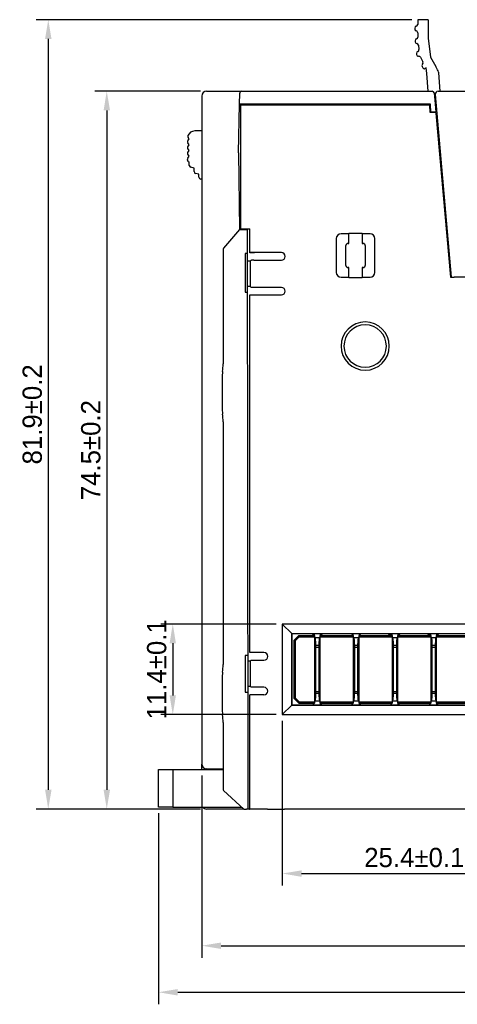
# Model space of a CAD drawing. Header units: millimetres. Extents: x 0 to 427, y 0 to 299.
# Tile 13 of 39: x 76 to 121, y 90 to 192. Entities that reach past the tile are written whole.
import ezdxf

# ---------------------------------------------------------------- set-up
doc = ezdxf.new("R2010")
doc.units = ezdxf.units.MM
doc.header["$LTSCALE"] = 23.1
doc.header["$MEASUREMENT"] = 0
doc.header["$PDSIZE"] = -5
doc.layers.add('IQC尺寸', color=3, linetype='Continuous', lineweight=18)
doc.layers.add('Layer0000', color=7, linetype='Continuous', lineweight=25)
doc.dimstyles.new('+-0.05', dxfattribs={"dimtxt": 2, "dimasz": 2, "dimexe": 1.25, "dimexo": 0.625, "dimtad": 1, "dimdsep": 46, "dimtxsty": 'Standard', "dimcen": 1.5, "dimdle": 4, "dimadec": 0, "dimazin": 0, "dimtol": 1, "dimtp": 0.05, "dimtm": 0.05, "dimtfac": 1, "dimtmove": 0, "dimatfit": 3, "dimfxl": 1, "dimtolj": 1, "dimarcsym": 0})

# ---------------------------------------------------------------- blocks, each defined once
blk = doc.blocks.new('*D24')
at = {"layer": 'Defpoints', "color": 0}
for p in [(94.98, 184.48), (84.62, 109.98), (94.98, 109.98)]:
    blk.add_point(p, dxfattribs=at)
at = {"layer": 'IQC尺寸', "color": 0, "lineweight": -2}
for p, q in [((94.36, 184.48), (83.37, 184.48)), ((84.62, 182.48), (84.62, 111.98)), ((94.36, 109.98), (83.37, 109.98))]:
    blk.add_line(p, q, dxfattribs=at)
at = {"layer": 'IQC尺寸', "color": 0}
for points in [[(84.96, 182.48), (84.29, 182.48), (84.62, 184.48)], [(84.29, 111.98), (84.96, 111.98), (84.62, 109.98)]]:
    blk.add_solid(points, dxfattribs=at)
at = {"layer": 'IQC尺寸', "color": 0, "insert": (82.97, 147.23), "char_height": 2, "attachment_point": 5, "rotation": 90}
blk.add_mtext('\\A1;74.5%%p0.2', dxfattribs=at)
blk = doc.blocks.new('*D25')
at = {"layer": 'Defpoints', "color": 0}
for p in [(102.83, 129.18), (91.47, 119.78), (102.83, 119.78)]:
    blk.add_point(p, dxfattribs=at)
at = {"layer": 'IQC尺寸', "color": 0, "lineweight": -2}
for p, q in [((102.21, 129.18), (90.22, 129.18)), ((91.47, 127.18), (91.47, 121.78)), ((102.21, 119.78), (90.22, 119.78))]:
    blk.add_line(p, q, dxfattribs=at)
at = {"layer": 'IQC尺寸', "color": 0}
for points in [[(91.8, 127.18), (91.14, 127.18), (91.47, 129.18)], [(91.14, 121.78), (91.8, 121.78), (91.47, 119.78)]]:
    blk.add_solid(points, dxfattribs=at)
at = {"layer": 'IQC尺寸', "color": 0, "insert": (89.81, 124.48), "char_height": 2, "attachment_point": 5, "rotation": 90}
blk.add_mtext('\\A1;11.4%%p0.1', dxfattribs=at)
blk = doc.blocks.new('*D26')
at = {"layer": 'Defpoints', "color": 0}
for p in [(102.83, 119.78), (130.23, 119.78), (130.23, 103.29)]:
    blk.add_point(p, dxfattribs=at)
at = {"layer": 'IQC尺寸', "color": 0, "lineweight": -2}
for p, q in [((102.83, 119.15), (102.83, 102.04)), ((130.23, 119.15), (130.23, 102.04)), ((104.83, 103.29), (128.23, 103.29))]:
    blk.add_line(p, q, dxfattribs=at)
at = {"layer": 'IQC尺寸', "color": 0}
for points in [[(104.83, 103.62), (104.83, 102.95), (102.83, 103.29)], [(128.23, 102.95), (128.23, 103.62), (130.23, 103.29)]]:
    blk.add_solid(points, dxfattribs=at)
at = {"layer": 'IQC尺寸', "color": 0, "insert": (116.53, 104.94), "char_height": 2, "attachment_point": 5}
blk.add_mtext('\\A1;25.4%%p0.1', dxfattribs=at)
blk = doc.blocks.new('*D27')
at = {"layer": 'Defpoints', "color": 0}
for p in [(94.48, 114.09), (194.48, 110.53), (194.48, 95.8)]:
    blk.add_point(p, dxfattribs=at)
at = {"layer": 'IQC尺寸', "color": 0, "lineweight": -2}
for p, q in [((94.48, 113.46), (94.48, 94.55)), ((194.48, 109.9), (194.48, 94.55)), ((96.48, 95.8), (192.48, 95.8))]:
    blk.add_line(p, q, dxfattribs=at)
at = {"layer": 'IQC尺寸', "color": 0}
for points in [[(96.48, 96.13), (96.48, 95.46), (94.48, 95.8)], [(192.48, 95.46), (192.48, 96.13), (194.48, 95.8)]]:
    blk.add_solid(points, dxfattribs=at)
at = {"layer": 'IQC尺寸', "color": 0, "insert": (144.48, 97.45), "char_height": 2, "attachment_point": 5}
blk.add_mtext('\\A1;100%%p0.2', dxfattribs=at)
blk = doc.blocks.new('*D33')
at = {"layer": 'Defpoints', "color": 0}
for p in [(116.88, 191.9), (78.55, 109.98), (94.98, 109.98)]:
    blk.add_point(p, dxfattribs=at)
at = {"layer": 'IQC尺寸', "color": 0, "lineweight": -2}
for p, q in [((116.26, 191.9), (77.3, 191.9)), ((78.55, 189.9), (78.55, 111.98)), ((94.36, 109.98), (77.3, 109.98))]:
    blk.add_line(p, q, dxfattribs=at)
at = {"layer": 'IQC尺寸', "color": 0}
for points in [[(78.89, 189.9), (78.22, 189.9), (78.55, 191.9)], [(78.22, 111.98), (78.89, 111.98), (78.55, 109.98)]]:
    blk.add_solid(points, dxfattribs=at)
at = {"layer": 'IQC尺寸', "color": 0, "insert": (76.9, 150.94), "char_height": 2, "attachment_point": 5, "rotation": 90}
blk.add_mtext('\\A1;81.9%%p0.2', dxfattribs=at)
blk = doc.blocks.new('*D34')
at = {"layer": 'Defpoints', "color": 0}
for p in [(195.98, 164.08), (89.98, 110.19), (195.98, 90.97)]:
    blk.add_point(p, dxfattribs=at)
at = {"layer": 'IQC尺寸', "color": 0, "lineweight": -2}
for p, q in [((195.98, 163.45), (195.98, 89.72)), ((89.98, 109.56), (89.98, 89.72)), ((91.98, 90.97), (193.98, 90.97))]:
    blk.add_line(p, q, dxfattribs=at)
at = {"layer": 'IQC尺寸', "color": 0}
for points in [[(91.98, 91.3), (91.98, 90.63), (89.98, 90.97)], [(193.98, 90.63), (193.98, 91.3), (195.98, 90.97)]]:
    blk.add_solid(points, dxfattribs=at)
at = {"layer": 'IQC尺寸', "color": 0, "insert": (142.98, 92.62), "char_height": 2, "attachment_point": 5}
blk.add_mtext('\\A1;106%%p0.2', dxfattribs=at)

msp = doc.modelspace()

# ---------------------------------------------------------------- linework, layer by layer
at = {"layer": 'Layer0000', "color": 7, "linetype": 'Continuous', "lineweight": 25}
for p, q in [((116.882, 191.4), (116.883, 191.416)), ((117.319, 191.9), (116.883, 191.9)), ((116.883, 191.9), (116.883, 191.416)), ((117.975, 191.9), (117.319, 191.9)), ((117.975, 191.9), (117.975, 191.4)), ((117.975, 191.4), (117.975, 190)), ((116.583, 191.029), (116.583, 190.929)), ((116.883, 190.541), (116.883, 190.1)), ((116.606, 189.697), (116.617, 189.598)), ((116.959, 189.248), (117.012, 188.813)), ((117.975, 190), (118.218, 188.015)), ((116.762, 188.392), (116.774, 188.293)), ((117.16, 188.012), (117.429, 187.516)), ((117.35, 187.033), (117.427, 186.889)), ((118.218, 188.015), (118.756, 187.049)), ((118.95, 186.701), (118.756, 187.049)), ((117.762, 186.9), (117.63, 186.829)), ((117.816, 186.3), (117.762, 186.9)), ((117.977, 184.478), (117.816, 186.3)), ((119.024, 186.455), (119.029, 186.4)), ((119.029, 186.4), (119.178, 184.478)), ((94.484, 183.978), (94.484, 114.653)), ((94.984, 184.478), (98.624, 184.478)), ((98.384, 183.141), (98.424, 184.285)), ((98.624, 184.478), (118.367, 184.478)), ((118.39, 184.478), (118.367, 184.478)), ((118.589, 184.295), (118.687, 183.178)), ((118.703, 184.152), (120.363, 165.178)), ((119.002, 184.478), (189.848, 184.478)), ((98.297, 178.078), (98.384, 183.141)), ((98.384, 183.141), (98.469, 183.137)), ((118.216, 183.137), (98.469, 183.137)), ((98.501, 183.019), (98.498, 183.008)), ((98.498, 183.008), (98.498, 177.694)), ((118.147, 183.028), (99.001, 183.028)), ((118.182, 182.268), (118.147, 183.028)), ((118.253, 182.318), (118.216, 183.137)), ((118.687, 183.178), (118.757, 182.318)), ((118.268, 182.268), (118.182, 182.268)), ((118.757, 182.318), (118.253, 182.318)), ((118.772, 182.242), (118.78, 182.2)), ((118.78, 182.2), (120.269, 165.174)), ((94.484, 180.376), (93.745, 180.35)), ((93.017, 179.317), (93.184, 179.526)), ((93.184, 178.926), (93.017, 179.135)), ((93.017, 178.717), (93.184, 178.926)), ((93.184, 179.526), (93.069, 179.669)), ((119.159, 178.938), (119.065, 178.938)), ((93.184, 178.326), (93.017, 178.535)), ((93.017, 178.117), (93.184, 178.326)), ((93.184, 177.726), (93.017, 177.935)), ((98.297, 178.078), (98.384, 170.141)), ((119.112, 178.395), (119.207, 178.395)), ((119.16, 177.853), (119.254, 177.853)), ((92.984, 177.329), (92.984, 177.405)), ((93.028, 177.53), (93.184, 177.726)), ((93.184, 177.122), (93.132, 177.136)), ((93.184, 176.775), (93.184, 177.122)), ((98.498, 177.694), (98.498, 172.724)), ((93.684, 176.488), (93.332, 176.582)), ((93.684, 176.141), (93.684, 176.488)), ((94.184, 175.854), (93.832, 175.948)), ((94.184, 175.554), (94.184, 175.854)), ((119.372, 176.503), (119.278, 176.503)), ((119.42, 175.961), (119.325, 175.961)), ((94.484, 175.354), (94.384, 175.354)), ((119.373, 175.418), (119.467, 175.418)), ((98.498, 172.724), (98.498, 170.188)), ((119.677, 171.938), (119.772, 171.938)), ((119.725, 171.395), (119.819, 171.395)), ((119.772, 170.853), (119.867, 170.853)), ((98.383, 170.141), (96.731, 168.197)), ((98.383, 170.141), (99.176, 170.141)), ((98.498, 170.188), (98.514, 170.178)), ((99.219, 170.178), (98.514, 170.178)), ((99.208, 170.141), (99.176, 170.141)), ((99.305, 114.087), (99.208, 170.141)), ((99.234, 170.187), (99.219, 170.178)), ((99.234, 170.187), (99.448, 170.187)), ((99.448, 170.13), (99.448, 170.188)), ((99.448, 169.93), (99.448, 170.13)), ((99.448, 167.722), (99.448, 169.929)), ((109.735, 169.678), (108.934, 169.678)), ((109.753, 169.695), (109.735, 169.678)), ((109.735, 168.678), (109.735, 169.678)), ((111.115, 169.695), (109.753, 169.695)), ((111.133, 169.678), (111.115, 169.695)), ((111.133, 169.678), (111.133, 168.678)), ((111.934, 169.678), (111.133, 169.678)), ((108.434, 169.178), (108.434, 165.678)), ((109.634, 168.678), (109.735, 168.678)), ((111.133, 168.678), (111.234, 168.678)), ((112.434, 165.678), (112.434, 169.178)), ((119.985, 169.503), (119.89, 169.503)), ((120.032, 168.961), (119.938, 168.961)), ((96.683, 168.067), (96.683, 156.178)), ((98.984, 167.628), (98.984, 163.628)), ((99.179, 167.628), (98.984, 167.628)), ((99.179, 167.628), (99.212, 167.628)), ((99.451, 167.725), (99.448, 167.722)), ((99.935, 167.722), (99.448, 167.722)), ((102.734, 167.725), (99.451, 167.725)), ((109.434, 166.378), (109.434, 168.478)), ((111.434, 168.478), (111.434, 166.378)), ((119.985, 168.418), (120.08, 168.418)), ((99.214, 166.861), (99.534, 166.861)), ((99.534, 166.861), (99.556, 166.927)), ((99.534, 164.195), (99.534, 166.861)), ((99.556, 166.927), (99.651, 166.934)), ((99.868, 166.931), (99.651, 166.934)), ((99.868, 166.931), (102.734, 166.931)), ((109.735, 166.178), (109.634, 166.178)), ((109.735, 165.178), (109.735, 166.178)), ((111.234, 166.178), (111.133, 166.178)), ((111.133, 166.178), (111.133, 165.178)), ((108.934, 165.178), (109.735, 165.178)), ((109.735, 165.178), (109.753, 165.16)), ((109.753, 165.16), (111.115, 165.16)), ((111.115, 165.16), (111.133, 165.178)), ((111.133, 165.178), (111.934, 165.178)), ((120.269, 165.174), (120.363, 165.174)), ((120.363, 165.178), (120.664, 165.178)), ((189.711, 165.178), (120.664, 165.178)), ((98.984, 163.628), (99.219, 163.628)), ((99.193, 163.628), (99.186, 163.628)), ((99.534, 164.195), (99.218, 164.195)), ((99.556, 164.129), (99.534, 164.195)), ((99.651, 164.122), (99.556, 164.129)), ((100.705, 164.122), (99.651, 164.122)), ((100.734, 164.122), (100.705, 164.122)), ((101.728, 164.122), (100.734, 164.122)), ((102.732, 164.122), (101.728, 164.122)), ((99.448, 163.334), (102.734, 163.334)), ((99.448, 156.442), (99.448, 163.334)), ((99.448, 151.67), (99.448, 156.442)), ((96.584, 154.67), (96.584, 151.686)), ((99.448, 148.73), (99.448, 151.67)), ((96.683, 150.178), (96.683, 124.978)), ((99.448, 137.886), (99.448, 148.728)), ((99.448, 133.675), (99.448, 137.886)), ((99.448, 133.114), (99.448, 133.675)), ((99.448, 130.428), (99.448, 133.113)), ((99.448, 128.428), (99.448, 130.428)), ((103.812, 128.2), (102.834, 129.178)), ((102.834, 129.178), (102.834, 119.778)), ((130.234, 129.178), (102.834, 129.178)), ((99.448, 126.224), (99.448, 128.428)), ((103.812, 120.756), (103.812, 128.2)), ((103.812, 128.2), (129.256, 128.2)), ((103.834, 128.178), (103.812, 128.2)), ((129.234, 128.178), (103.834, 128.178)), ((103.834, 128.178), (103.834, 120.778)), ((104.033, 127.487), (104.533, 127.987)), ((104.583, 127.867), (104.153, 127.437)), ((104.533, 127.987), (106.171, 127.987)), ((104.533, 127.987), (104.583, 127.867)), ((104.583, 127.867), (106.171, 127.867)), ((105.979, 128.178), (106.171, 127.987)), ((106.171, 127.987), (106.171, 128.178)), ((106.171, 127.987), (106.171, 127.867)), ((106.171, 127.867), (106.171, 121.107)), ((106.171, 127.787), (106.208, 127.787)), ((106.208, 127.787), (106.733, 127.787)), ((106.733, 127.787), (106.771, 127.787)), ((106.771, 127.987), (106.962, 128.178)), ((106.771, 128.178), (106.771, 127.987)), ((106.771, 127.867), (106.771, 127.987)), ((106.771, 127.987), (110.196, 127.987)), ((106.771, 121.107), (106.771, 127.867)), ((106.771, 127.867), (110.196, 127.867)), ((110.004, 128.178), (110.196, 127.987)), ((110.196, 127.987), (110.196, 128.178)), ((110.196, 127.987), (110.196, 127.867)), ((110.196, 127.867), (110.196, 121.107)), ((110.196, 127.787), (110.233, 127.787)), ((110.233, 127.787), (110.758, 127.787)), ((110.758, 127.787), (110.796, 127.787)), ((110.796, 127.987), (110.987, 128.178)), ((110.796, 128.178), (110.796, 127.987)), ((110.796, 127.867), (110.796, 127.987)), ((110.796, 127.987), (114.221, 127.987)), ((110.796, 121.107), (110.796, 127.867)), ((110.796, 127.867), (114.221, 127.867)), ((113.86, 128.178), (114.051, 127.987)), ((114.029, 128.178), (114.221, 127.987)), ((114.221, 127.987), (114.221, 128.178)), ((114.221, 127.987), (114.221, 127.867)), ((114.221, 127.867), (114.221, 121.107)), ((114.221, 127.787), (114.258, 127.787)), ((114.258, 127.787), (114.783, 127.787)), ((114.783, 127.787), (114.821, 127.787)), ((114.821, 127.987), (115.012, 128.178)), ((114.821, 128.178), (114.821, 127.987)), ((114.821, 127.867), (114.821, 127.987)), ((114.821, 127.987), (118.246, 127.987)), ((114.821, 121.107), (114.821, 127.867)), ((114.821, 127.867), (118.246, 127.867)), ((117.885, 128.178), (118.076, 127.987)), ((118.054, 128.178), (118.246, 127.987)), ((118.246, 127.987), (118.246, 128.178)), ((118.246, 127.987), (118.246, 127.867)), ((118.246, 127.867), (118.246, 121.107)), ((118.246, 127.787), (118.283, 127.787)), ((118.283, 127.787), (118.808, 127.787)), ((118.808, 127.787), (118.846, 127.787)), ((118.846, 127.987), (119.037, 128.178)), ((118.846, 128.178), (118.846, 127.987)), ((118.846, 127.867), (118.846, 127.987)), ((118.846, 127.987), (122.271, 127.987)), ((118.846, 121.107), (118.846, 127.867)), ((118.846, 127.867), (122.271, 127.867)), ((104.153, 127.437), (104.033, 127.487)), ((104.033, 127.487), (104.033, 121.487)), ((104.153, 127.437), (104.153, 121.536)), ((106.171, 126.987), (106.771, 126.987)), ((106.321, 122.187), (106.321, 126.787)), ((106.321, 126.787), (106.621, 126.787)), ((106.621, 126.787), (106.621, 122.187)), ((110.196, 126.987), (110.796, 126.987)), ((110.346, 122.187), (110.346, 126.787)), ((110.346, 126.787), (110.646, 126.787)), ((110.646, 126.787), (110.646, 122.187)), ((114.221, 126.987), (114.821, 126.987)), ((114.371, 122.187), (114.371, 126.787)), ((114.371, 126.787), (114.671, 126.787)), ((114.671, 126.787), (114.671, 122.187)), ((118.246, 126.987), (118.846, 126.987)), ((118.396, 122.187), (118.396, 126.787)), ((118.396, 126.787), (118.696, 126.787)), ((118.696, 126.787), (118.696, 122.187)), ((98.984, 125.928), (98.984, 122.128)), ((99.284, 125.928), (98.984, 125.928)), ((99.252, 125.928), (99.261, 125.928)), ((100.934, 126.222), (99.448, 126.224)), ((99.285, 125.361), (99.534, 125.361)), ((99.534, 125.361), (99.556, 125.426)), ((99.534, 122.695), (99.534, 125.361)), ((99.556, 125.426), (99.651, 125.434)), ((99.651, 125.434), (100.544, 125.434)), ((100.544, 125.434), (100.934, 125.434)), ((96.584, 123.471), (96.584, 120.486)), ((99.534, 122.695), (99.29, 122.695)), ((99.556, 122.629), (99.534, 122.695)), ((99.651, 122.623), (99.556, 122.629)), ((100.541, 122.622), (99.651, 122.623)), ((100.734, 122.622), (100.54, 122.622)), ((100.734, 122.622), (100.541, 122.622)), ((100.934, 122.622), (100.734, 122.622)), ((98.984, 122.128), (99.291, 122.128)), ((99.451, 121.831), (99.448, 121.834)), ((100.934, 121.834), (99.448, 121.834)), ((99.451, 109.981), (99.451, 121.831)), ((106.771, 121.987), (106.171, 121.987)), ((106.321, 122.187), (106.621, 122.187)), ((110.796, 121.987), (110.196, 121.987)), ((110.346, 122.187), (110.646, 122.187)), ((114.821, 121.987), (114.221, 121.987)), ((114.371, 122.187), (114.671, 122.187)), ((118.846, 121.987), (118.246, 121.987)), ((118.396, 122.187), (118.696, 122.187)), ((102.834, 119.778), (103.812, 120.756)), ((103.834, 120.778), (103.812, 120.756)), ((129.256, 120.756), (103.812, 120.756)), ((103.834, 120.778), (129.234, 120.778)), ((104.153, 121.536), (104.033, 121.487)), ((104.533, 120.987), (104.033, 121.487)), ((104.153, 121.536), (104.583, 121.107)), ((104.583, 121.107), (104.533, 120.987)), ((104.533, 120.987), (106.171, 120.987)), ((104.583, 121.107), (106.171, 121.107)), ((106.171, 120.987), (105.962, 120.778)), ((106.208, 121.187), (106.171, 121.187)), ((106.171, 121.107), (106.171, 120.987)), ((106.733, 121.187), (106.208, 121.187)), ((106.733, 121.187), (106.771, 121.187)), ((106.771, 120.987), (106.771, 121.107)), ((106.771, 121.107), (110.196, 121.107)), ((106.979, 120.778), (106.771, 120.987)), ((106.771, 120.987), (110.196, 120.987)), ((106.771, 120.987), (106.771, 120.778)), ((110.196, 120.987), (109.987, 120.778)), ((110.233, 121.187), (110.196, 121.187)), ((110.196, 121.107), (110.196, 120.987)), ((110.758, 121.187), (110.233, 121.187)), ((110.758, 121.187), (110.796, 121.187)), ((110.796, 120.987), (110.796, 121.107)), ((110.796, 121.107), (114.221, 121.107)), ((111.004, 120.778), (110.796, 120.987)), ((110.796, 120.987), (114.221, 120.987)), ((110.796, 120.987), (110.796, 120.778)), ((114.221, 120.987), (114.012, 120.778)), ((114.258, 121.187), (114.221, 121.187)), ((114.221, 121.107), (114.221, 120.987)), ((114.783, 121.187), (114.258, 121.187)), ((114.783, 121.187), (114.821, 121.187)), ((114.821, 120.987), (114.821, 121.107)), ((114.821, 121.107), (118.246, 121.107)), ((115.029, 120.778), (114.821, 120.987)), ((114.821, 120.987), (118.246, 120.987)), ((114.821, 120.987), (114.821, 120.778)), ((118.246, 120.987), (118.037, 120.778)), ((118.283, 121.187), (118.246, 121.187)), ((118.246, 121.107), (118.246, 120.987)), ((118.808, 121.187), (118.283, 121.187)), ((118.808, 121.187), (118.846, 121.187)), ((118.846, 120.987), (118.846, 121.107)), ((118.846, 121.107), (122.271, 121.107)), ((119.054, 120.778), (118.846, 120.987)), ((118.846, 120.987), (122.271, 120.987)), ((118.846, 120.987), (118.846, 120.778)), ((102.834, 119.778), (130.234, 119.778)), ((96.683, 118.978), (96.683, 112.065)), ((94.484, 114.087), (94.484, 114.655)), ((89.983, 114.087), (91.483, 114.087)), ((89.983, 110.187), (89.983, 114.087)), ((91.483, 114.087), (96.683, 114.087)), ((91.483, 114.087), (91.483, 110.187)), ((96.683, 114.124), (94.975, 114.153)), ((99.292, 114.078), (99.299, 114.078)), ((99.299, 110.178), (99.292, 114.078)), ((96.747, 111.919), (98.834, 109.978)), ((91.483, 110.187), (89.983, 110.187)), ((91.483, 110.187), (98.609, 110.187)), ((95.865, 109.978), (94.984, 109.978)), ((98.834, 109.978), (95.865, 109.978)), ((98.834, 109.978), (99.128, 109.978)), ((99.279, 109.978), (99.128, 109.978)), ((99.279, 109.978), (99.298, 109.978)), ((99.384, 109.978), (99.299, 109.978)), ((99.44, 109.978), (99.384, 109.978)), ((99.44, 109.978), (99.451, 109.981)), ((101.299, 109.978), (99.44, 109.978)), ((101.299, 109.978), (103.071, 109.978)), ((108.492, 109.978), (103.071, 109.978)), ((117.054, 109.978), (108.492, 109.978)), ((126.106, 109.978), (117.054, 109.978))]:
    msp.add_line(p, q, dxfattribs=at)
for centre, radius, start, end in [((116.783, 191.029), 0.2, 104.47751, 180), ((116.683, 191.416), 0.2, 284.47751, 355.54279), ((116.783, 190.929), 0.2, 180, 255.52249), ((116.683, 190.541), 0.2, 0, 75.52249), ((116.683, 190.1), 0.2, 287.75072, 0), ((116.805, 189.719), 0.2, 107.75072, 186.13595), ((116.815, 189.62), 0.2, 186.13595, 262.07417), ((116.76, 189.224), 0.2, 7, 82.07417), ((116.96, 188.416), 0.2, 111.47751, 187), ((116.972, 188.317), 0.2, 187, 271.69518), ((116.814, 188.788), 0.2, 291.47751, 7), ((116.984, 187.917), 0.2, 28.44774, 91.69518), ((117.525, 187.128), 0.2, 132.92525, 208.44774), ((117.253, 187.421), 0.2, 312.92525, 28.44774), ((117.559, 186.961), 0.15, 208.44774, 274.01882), ((117.559, 186.961), 0.15, 274.01882, 298.44774), ((118.426, 186.409), 0.6, 4.44674, 29.10843), ((94.984, 183.978), 0.5, 90, 180), ((98.624, 184.278), 0.2, 90, 178), ((118.39, 184.278), 0.2, 5, 90.00438), ((119.002, 184.178), 0.3, 90, 185), ((98.877, 175.772), 7.257, 89.02036, 92.9692), ((118.391, 179.774), 2.497, 81.23771, 92.84309), ((93.225, 179.794), 0.2, 156.01544, 218.65981), ((93.773, 179.55), 0.8, 91.99967, 156.01448), ((93.134, 179.223), 0.15, 141.34019, 179.00027), ((93.134, 179.228), 0.15, 180.99973, 218.65981), ((93.134, 178.623), 0.15, 141.34019, 179.00027), ((93.134, 178.628), 0.15, 180.99973, 218.65981), ((93.134, 178.023), 0.15, 141.34019, 179.00027), ((93.134, 178.028), 0.15, 180.99973, 218.65981), ((93.184, 177.405), 0.2, 141.34019, 179.99987), ((93.184, 177.329), 0.2, 180.00109, 255), ((93.384, 176.775), 0.2, 180, 255), ((93.884, 176.141), 0.2, 180.00001, 255), ((94.384, 175.554), 0.2, 180, 270), ((108.934, 169.178), 0.5, 90.03436, 179.9651), ((111.934, 169.178), 0.5, 0.03436, 89.96564), ((109.634, 168.478), 0.2, 89.98662, 180.01338), ((111.234, 168.478), 0.2, 359.98662, 90.01338), ((96.883, 168.067), 0.2, 139.63546, 180), ((102.734, 167.328), 0.397, 270, 90), ((108.934, 165.678), 0.5, 180.0349, 269.96564), ((109.634, 166.378), 0.2, 179.98662, 270.01338), ((111.234, 166.378), 0.2, 269.98662, 0.01338), ((111.934, 165.678), 0.5, 270.03436, 359.96564), ((102.73, 163.728), 0.394, 270.61034, 89.38894), ((111.434, 158.028), 2.5, 0.00306, 179.99694), ((111.434, 158.026), 2.2, 0.0385, 179.9615), ((111.434, 158.028), 2.5, 180.00361, 359.99639), ((111.434, 158.029), 2.2, 180.0385, 359.9615), ((101.584, 154.67), 5, 171.78478, 180), ((90.938, 156.127), 5.745, 352.57625, 0.50793), ((101.584, 151.686), 5, 180, 188.21522), ((91.031, 150.234), 5.652, 359.42699, 7.48883), ((106.204, 127.757), 0.0296, 27.0907, 82.27821), ((106.737, 127.757), 0.0296, 97.72156, 152.90953), ((110.229, 127.757), 0.0296, 27.0907, 82.27821), ((110.762, 127.757), 0.0296, 97.72156, 152.90953), ((114.254, 127.757), 0.0296, 27.0907, 82.27821), ((114.787, 127.757), 0.0296, 97.72156, 152.90953), ((118.279, 127.757), 0.0296, 27.0907, 82.27821), ((118.812, 127.757), 0.0296, 97.72156, 152.90953), ((100.934, 125.828), 0.394, 270.00387, 89.99613), ((91.033, 124.922), 5.65, 352.50892, 0.57072), ((101.584, 123.471), 5, 171.7861, 179.99989), ((100.93, 122.228), 0.394, 270.61038, 89.38964), ((99.45, 121.833), 0.00149, 159.67922, 184.24623), ((101.584, 120.486), 5, 180, 188.21522), ((90.767, 119.01), 5.917, 359.68442, 7.38613), ((94.984, 114.653), 0.5, 180, 269), ((96.883, 112.065), 0.2, 180, 227.08013), ((94.984, 110.478), 0.5, 215.6361, 270), ((93.569, 110.118), 5.731, 358.60011, 0.59988)]:
    msp.add_arc(centre, radius, start, end, dxfattribs=at)
for points, knots in [([(106.321, 126.787), (106.321, 126.944), (106.31, 127.395), (106.273, 127.671), (106.242, 127.754), (106.23, 127.771)], [0, 0, 0, 0, 0.2142857, 0.7142857, 1, 1, 1, 1]), ([(106.711, 127.771), (106.696, 127.749), (106.666, 127.66), (106.63, 127.35), (106.621, 126.944), (106.621, 126.787)], [0, 0, 0, 0, 0.3571429, 0.7857143, 1, 1, 1, 1]), ([(110.346, 126.787), (110.346, 126.944), (110.335, 127.395), (110.298, 127.671), (110.267, 127.754), (110.255, 127.771)], [0, 0, 0, 0, 0.2142857, 0.7142857, 1, 1, 1, 1]), ([(110.736, 127.771), (110.721, 127.749), (110.691, 127.66), (110.655, 127.35), (110.646, 126.944), (110.646, 126.787)], [0, 0, 0, 0, 0.3571429, 0.7857143, 1, 1, 1, 1]), ([(114.371, 126.787), (114.371, 126.944), (114.36, 127.395), (114.323, 127.671), (114.292, 127.754), (114.28, 127.771)], [0, 0, 0, 0, 0.2142857, 0.7142857, 1, 1, 1, 1]), ([(114.761, 127.771), (114.746, 127.749), (114.716, 127.66), (114.68, 127.35), (114.671, 126.944), (114.671, 126.787)], [0, 0, 0, 0, 0.3571429, 0.7857143, 1, 1, 1, 1]), ([(118.396, 126.787), (118.396, 126.944), (118.385, 127.395), (118.348, 127.671), (118.317, 127.754), (118.305, 127.771)], [0, 0, 0, 0, 0.2142857, 0.7142857, 1, 1, 1, 1]), ([(118.786, 127.771), (118.771, 127.749), (118.741, 127.66), (118.705, 127.35), (118.696, 126.944), (118.696, 126.787)], [0, 0, 0, 0, 0.3571429, 0.7857143, 1, 1, 1, 1]), ([(106.208, 121.187), (106.233, 121.187), (106.266, 121.275), (106.308, 121.584), (106.321, 121.918), (106.321, 122.187)], [0, 0, 0, 0, 0.25, 0.5, 1, 1, 1, 1]), ([(106.621, 122.187), (106.621, 121.918), (106.633, 121.584), (106.675, 121.275), (106.708, 121.187), (106.733, 121.187)], [0, 0, 0, 0, 0.5, 0.75, 1, 1, 1, 1]), ([(110.233, 121.187), (110.258, 121.187), (110.291, 121.275), (110.333, 121.584), (110.346, 121.918), (110.346, 122.187)], [0, 0, 0, 0, 0.25, 0.5, 1, 1, 1, 1]), ([(110.646, 122.187), (110.646, 121.918), (110.658, 121.584), (110.7, 121.275), (110.733, 121.187), (110.758, 121.187)], [0, 0, 0, 0, 0.5, 0.75, 1, 1, 1, 1]), ([(114.258, 121.187), (114.283, 121.187), (114.316, 121.275), (114.358, 121.584), (114.371, 121.918), (114.371, 122.187)], [0, 0, 0, 0, 0.25, 0.5, 1, 1, 1, 1]), ([(114.671, 122.187), (114.671, 121.918), (114.683, 121.584), (114.725, 121.275), (114.758, 121.187), (114.783, 121.187)], [0, 0, 0, 0, 0.5, 0.75, 1, 1, 1, 1]), ([(118.283, 121.187), (118.308, 121.187), (118.341, 121.275), (118.383, 121.584), (118.396, 121.918), (118.396, 122.187)], [0, 0, 0, 0, 0.25, 0.5, 1, 1, 1, 1]), ([(118.696, 122.187), (118.696, 121.918), (118.708, 121.584), (118.75, 121.275), (118.783, 121.187), (118.808, 121.187)], [0, 0, 0, 0, 0.5, 0.75, 1, 1, 1, 1])]:
    msp.add_open_spline(points, degree=3, knots=knots, dxfattribs=at)
msp.add_open_spline([(100.734, 122.623), (100.734, 122.623), (100.734, 122.623), (100.734, 122.623)], degree=3, dxfattribs=at)

# ---------------------------------------------------------------- dimensions: what is measured, and where the dimension line sits
at = {"layer": 'IQC尺寸'}
for base, p1, override, picture, middle in [((78.555, 109.978), (116.883, 191.9), {"dimgap": 0.625, "dimtad": 1, "dimjust": 0, "dimdec": 1, "dimlfac": 1, "dimpost": '<>', "dimse1": 0, "dimse2": 0, "dimsd1": 0, "dimsd2": 0, "dimtol": 0, "dimlim": 0, "dimtofl": 1, "dimtvp": 0.1, "dimarcsym": 1}, '*D33', (76.9, 150.939)), ((84.624, 109.978), (94.984, 184.478), {"dimgap": 0.625, "dimtad": 1, "dimjust": 0, "dimdec": 2, "dimlfac": 1, "dimpost": '<>', "dimse1": 0, "dimse2": 0, "dimsd1": 0, "dimsd2": 0, "dimtol": 0, "dimlim": 0, "dimtofl": 1, "dimtvp": 0.1, "dimarcsym": 1}, '*D24', (82.969, 147.228))]:
    dim = msp.add_linear_dim(base=base, p1=p1, p2=(94.984, 109.978), angle=90, text='<>%%p0.2', dimstyle='+-0.05', override=override, dxfattribs=at)
    dim.commit()
    dim.dimension.update_dxf_attribs({"geometry": picture, "text_midpoint": middle})
for base, p1, p2, text, override, picture, middle in [((195.984, 90.968), (89.983, 110.187), (195.984, 164.078), '<>%%p0.2', {"dimgap": 0.625, "dimtad": 1, "dimjust": 0, "dimdec": 1, "dimlfac": 1, "dimpost": '<>', "dimse1": 0, "dimse2": 0, "dimsd1": 0, "dimsd2": 0, "dimtol": 0, "dimlim": 0, "dimtofl": 1, "dimtvp": 0.1, "dimarcsym": 1}, '*D34', (142.984, 92.623)), ((130.234, 103.288), (102.834, 119.778), (130.234, 119.778), '25.4%%p0.1', {"dimgap": 0.625, "dimtad": 1, "dimjust": 0, "dimdec": 2, "dimlfac": 1, "dimpost": '<>', "dimse1": 0, "dimse2": 0, "dimsd1": 0, "dimsd2": 0, "dimtol": 0, "dimlim": 0, "dimtofl": 1, "dimtvp": 0.1, "dimarcsym": 1}, '*D26', (116.534, 104.943)), ((194.484, 95.797), (94.484, 114.087), (194.484, 110.528), '<>%%p0.2', {"dimgap": 0.625, "dimtad": 1, "dimjust": 0, "dimdec": 2, "dimlfac": 1, "dimpost": '<>', "dimse1": 0, "dimse2": 0, "dimsd1": 0, "dimsd2": 0, "dimtol": 0, "dimlim": 0, "dimtofl": 1, "dimtvp": 0.1, "dimarcsym": 1}, '*D27', (144.484, 97.452))]:
    dim = msp.add_linear_dim(base=base, p1=p1, p2=p2, text=text, dimstyle='+-0.05', override=override, dxfattribs=at)
    dim.commit()
    dim.dimension.update_dxf_attribs({"geometry": picture, "text_midpoint": middle})
dim = msp.add_linear_dim(base=(91.469, 119.778), p1=(102.834, 129.178), p2=(102.834, 119.778), angle=90, text='11.4%%p0.1', dimstyle='+-0.05', override={"dimgap": 0.625, "dimtad": 1, "dimjust": 0, "dimdec": 2, "dimlfac": 1, "dimpost": '<>', "dimse1": 0, "dimse2": 0, "dimsd1": 0, "dimsd2": 0, "dimtol": 0, "dimlim": 0, "dimtofl": 1, "dimtvp": 0.1, "dimarcsym": 1}, dxfattribs=at)
dim.commit()
dim.dimension.update_dxf_attribs({"geometry": '*D25', "text_midpoint": (91.469, 124.478), "dimtype": 160})

doc.saveas('drawing.dxf')
